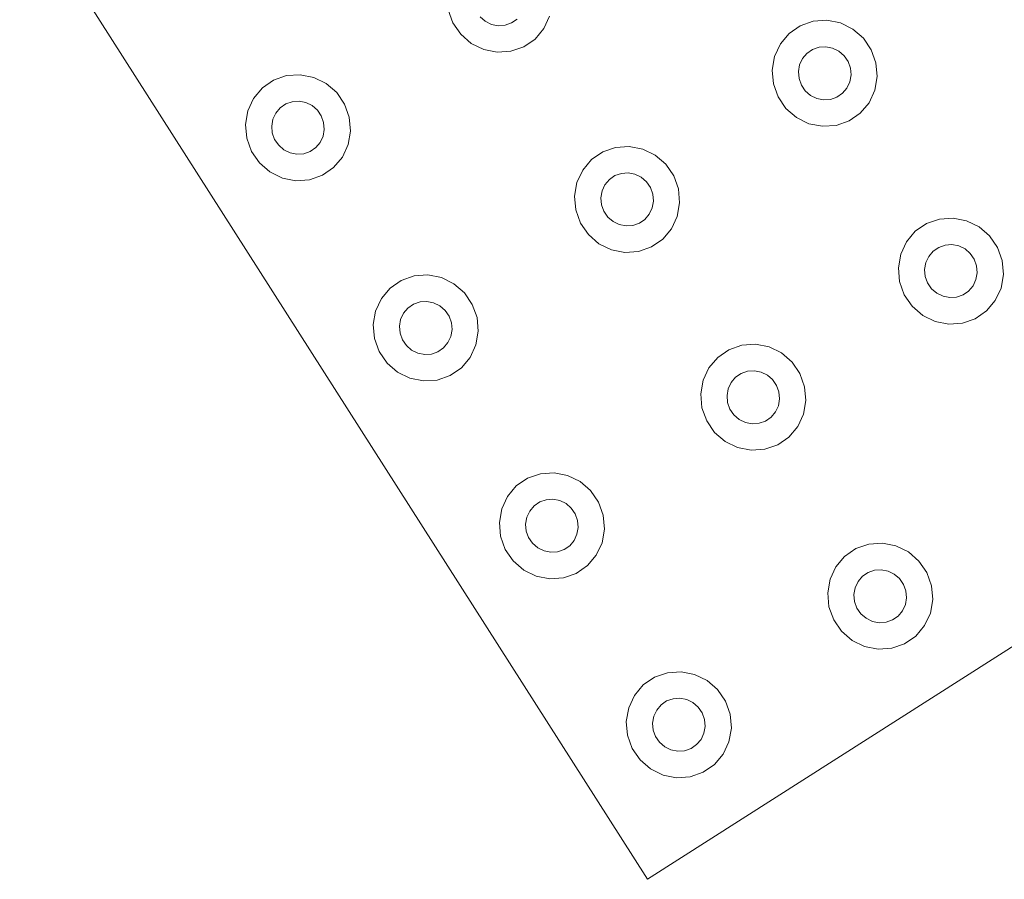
# Model space of a CAD drawing. Extents: x 5066 to 9756, y -2696 to -1109.
# Tile 114 of 248: x 9402.369 to 9402.791, y -2591.809 to -2591.44. Entities that reach past the tile are written whole.
import ezdxf

# ---------------------------------------------------------------- set-up
doc = ezdxf.new("R2010")
doc.units = 0
doc.header["$MEASUREMENT"] = 0
doc.layers.add('IFC-Elemento construtivo genérico-Contorno', color=253, linetype='CONTINUOUS', lineweight=5)

msp = doc.modelspace()

# ---------------------------------------------------------------- linework, layer by layer
at = {"layer": 'IFC-Elemento construtivo genérico-Contorno', "color": 8, "lineweight": 5}
for p, q in [((9402.36945, -2591.38711), (9402.63839, -2591.8086)), ((9402.55296, -2591.43621), (9402.55495, -2591.44183)), ((9402.56663, -2591.43923), (9402.5689, -2591.44118)), ((9402.58015, -2591.4419), (9402.58253, -2591.44024)), ((9402.59394, -2591.44429), (9402.5964, -2591.43896)), ((9402.55495, -2591.44183), (9402.55835, -2591.44675)), ((9402.5689, -2591.44118), (9402.57155, -2591.44249)), ((9402.57155, -2591.44249), (9402.57445, -2591.44306)), ((9402.57445, -2591.44306), (9402.57738, -2591.44286)), ((9402.57738, -2591.44286), (9402.58015, -2591.4419)), ((9402.59019, -2591.44877), (9402.59394, -2591.44429)), ((9402.69902, -2591.4464), (9402.70382, -2591.44309)), ((9402.70382, -2591.44309), (9402.70937, -2591.44116)), ((9402.70937, -2591.44116), (9402.71519, -2591.44076)), ((9402.71519, -2591.44076), (9402.72101, -2591.4419)), ((9402.72101, -2591.4419), (9402.72632, -2591.44451)), ((9402.55835, -2591.44675), (9402.56284, -2591.45066)), ((9402.69527, -2591.45088), (9402.69902, -2591.4464)), ((9402.72632, -2591.44451), (9402.73085, -2591.44841)), ((9402.73085, -2591.44841), (9402.73421, -2591.45334)), ((9402.56284, -2591.45066), (9402.5682, -2591.45327)), ((9402.57984, -2591.454), (9402.58534, -2591.45208)), ((9402.58534, -2591.45208), (9402.59019, -2591.44877)), ((9402.69277, -2591.45621), (9402.69527, -2591.45088)), ((9402.70905, -2591.45327), (9402.71183, -2591.45231)), ((9402.71183, -2591.45231), (9402.71476, -2591.45211)), ((9402.71476, -2591.45211), (9402.71765, -2591.45268)), ((9402.71765, -2591.45268), (9402.7203, -2591.45399)), ((9402.5682, -2591.45327), (9402.57398, -2591.45441)), ((9402.57398, -2591.45441), (9402.57984, -2591.454)), ((9402.69179, -2591.46204), (9402.69277, -2591.45621)), ((9402.70476, -2591.45717), (9402.70663, -2591.45493)), ((9402.70663, -2591.45493), (9402.70905, -2591.45327)), ((9402.7203, -2591.45399), (9402.72257, -2591.45593)), ((9402.72257, -2591.45593), (9402.72425, -2591.4584)), ((9402.73421, -2591.45334), (9402.73624, -2591.45896)), ((9402.70304, -2591.46275), (9402.70351, -2591.45983)), ((9402.70351, -2591.45983), (9402.70476, -2591.45717)), ((9402.72425, -2591.4584), (9402.72527, -2591.46121)), ((9402.72527, -2591.46121), (9402.72554, -2591.46417)), ((9402.73624, -2591.45896), (9402.73679, -2591.46488)), ((9402.4782, -2591.46639), (9402.48374, -2591.46446)), ((9402.48374, -2591.46446), (9402.4896, -2591.46406)), ((9402.4896, -2591.46406), (9402.49538, -2591.4652)), ((9402.49538, -2591.4652), (9402.5007, -2591.46781)), ((9402.69179, -2591.46204), (9402.6923, -2591.46796)), ((9402.70304, -2591.46275), (9402.70327, -2591.46571)), ((9402.72503, -2591.46708), (9402.72554, -2591.46417)), ((9402.73577, -2591.47071), (9402.73679, -2591.46488)), ((9402.46964, -2591.47418), (9402.47339, -2591.4697)), ((9402.47339, -2591.4697), (9402.4782, -2591.46639)), ((9402.5007, -2591.46781), (9402.50523, -2591.47171)), ((9402.6923, -2591.46796), (9402.69433, -2591.47358)), ((9402.70327, -2591.46571), (9402.70429, -2591.46852)), ((9402.70429, -2591.46852), (9402.70597, -2591.47098)), ((9402.72191, -2591.47198), (9402.72378, -2591.46975)), ((9402.72378, -2591.46975), (9402.72503, -2591.46708)), ((9402.50523, -2591.47171), (9402.50863, -2591.47664)), ((9402.69433, -2591.47358), (9402.69769, -2591.4785)), ((9402.70597, -2591.47098), (9402.70823, -2591.47293)), ((9402.70823, -2591.47293), (9402.71093, -2591.47424)), ((9402.71675, -2591.4746), (9402.71948, -2591.47364)), ((9402.71948, -2591.47364), (9402.72191, -2591.47198)), ((9402.73331, -2591.47604), (9402.73577, -2591.47071)), ((9402.46718, -2591.47951), (9402.46964, -2591.47418)), ((9402.48101, -2591.47823), (9402.48343, -2591.47657)), ((9402.48343, -2591.47657), (9402.4862, -2591.47561)), ((9402.4862, -2591.47561), (9402.48913, -2591.47541)), ((9402.48913, -2591.47541), (9402.49202, -2591.47598)), ((9402.49202, -2591.47598), (9402.49468, -2591.47728)), ((9402.49468, -2591.47728), (9402.49695, -2591.47924)), ((9402.50863, -2591.47664), (9402.51062, -2591.48225)), ((9402.71093, -2591.47424), (9402.71382, -2591.47481)), ((9402.71382, -2591.47481), (9402.71675, -2591.4746)), ((9402.72952, -2591.48051), (9402.73331, -2591.47604)), ((9402.46616, -2591.48533), (9402.46718, -2591.47951)), ((9402.47792, -2591.48313), (9402.47913, -2591.48047)), ((9402.47913, -2591.48047), (9402.48101, -2591.47823)), ((9402.49695, -2591.47924), (9402.49863, -2591.4817)), ((9402.49863, -2591.4817), (9402.49964, -2591.4845)), ((9402.51062, -2591.48225), (9402.51116, -2591.48818)), ((9402.69769, -2591.4785), (9402.70222, -2591.4824)), ((9402.70222, -2591.4824), (9402.70753, -2591.48502)), ((9402.72472, -2591.48383), (9402.72952, -2591.48051)), ((9402.46616, -2591.48533), (9402.46667, -2591.49126)), ((9402.47741, -2591.48605), (9402.47792, -2591.48313)), ((9402.47741, -2591.48605), (9402.47765, -2591.48901)), ((9402.49964, -2591.4845), (9402.49991, -2591.48747)), ((9402.70753, -2591.48502), (9402.71335, -2591.48615)), ((9402.71335, -2591.48615), (9402.71921, -2591.48575)), ((9402.71921, -2591.48575), (9402.72472, -2591.48383)), ((9402.47765, -2591.48901), (9402.47866, -2591.49181)), ((9402.49816, -2591.49304), (9402.49941, -2591.49038)), ((9402.49941, -2591.49038), (9402.49991, -2591.48747)), ((9402.51015, -2591.49401), (9402.51116, -2591.48818)), ((9402.46667, -2591.49126), (9402.4687, -2591.49687)), ((9402.47866, -2591.49181), (9402.48038, -2591.49428)), ((9402.48038, -2591.49428), (9402.48261, -2591.49623)), ((9402.49628, -2591.49529), (9402.49816, -2591.49304)), ((9402.50769, -2591.49934), (9402.51015, -2591.49401)), ((9402.62472, -2591.49517), (9402.63058, -2591.49477)), ((9402.63058, -2591.49477), (9402.63636, -2591.49591)), ((9402.4687, -2591.49687), (9402.4721, -2591.5018)), ((9402.48261, -2591.49623), (9402.4853, -2591.49754)), ((9402.4853, -2591.49754), (9402.4882, -2591.49811)), ((9402.4882, -2591.49811), (9402.49113, -2591.4979)), ((9402.49113, -2591.4979), (9402.49386, -2591.49694)), ((9402.49386, -2591.49694), (9402.49628, -2591.49529)), ((9402.61437, -2591.50041), (9402.61921, -2591.4971)), ((9402.61921, -2591.4971), (9402.62472, -2591.49517)), ((9402.63636, -2591.49591), (9402.64171, -2591.49852)), ((9402.64171, -2591.49852), (9402.6462, -2591.50242)), ((9402.4721, -2591.5018), (9402.47659, -2591.50571)), ((9402.5039, -2591.50381), (9402.50769, -2591.49934)), ((9402.61062, -2591.50488), (9402.61437, -2591.50041)), ((9402.6462, -2591.50242), (9402.6496, -2591.50735)), ((9402.47659, -2591.50571), (9402.48195, -2591.50831)), ((9402.49359, -2591.50905), (9402.49909, -2591.50713)), ((9402.49909, -2591.50713), (9402.5039, -2591.50381)), ((9402.60816, -2591.51022), (9402.61062, -2591.50488)), ((9402.62202, -2591.50894), (9402.62441, -2591.50728)), ((9402.62441, -2591.50728), (9402.62718, -2591.50632)), ((9402.62718, -2591.50632), (9402.63011, -2591.50612)), ((9402.63011, -2591.50612), (9402.633, -2591.50669)), ((9402.633, -2591.50669), (9402.63566, -2591.50799)), ((9402.6496, -2591.50735), (9402.65159, -2591.51296)), ((9402.48195, -2591.50831), (9402.48773, -2591.50946)), ((9402.48773, -2591.50946), (9402.49359, -2591.50905)), ((9402.60714, -2591.51604), (9402.60816, -2591.51022)), ((9402.6189, -2591.51384), (9402.62011, -2591.51117)), ((9402.62011, -2591.51117), (9402.62202, -2591.50894)), ((9402.63566, -2591.50799), (9402.63792, -2591.50994)), ((9402.63792, -2591.50994), (9402.6396, -2591.5124)), ((9402.60714, -2591.51604), (9402.60765, -2591.52196)), ((9402.61839, -2591.51675), (9402.6189, -2591.51384)), ((9402.6396, -2591.5124), (9402.64062, -2591.51521)), ((9402.64062, -2591.51521), (9402.64089, -2591.51818)), ((9402.65159, -2591.51296), (9402.65214, -2591.51888)), ((9402.61839, -2591.51675), (9402.61866, -2591.51971)), ((9402.61866, -2591.51971), (9402.61968, -2591.52252)), ((9402.64038, -2591.52109), (9402.64089, -2591.51818)), ((9402.65113, -2591.52471), (9402.65214, -2591.51888)), ((9402.60765, -2591.52196), (9402.60968, -2591.52758)), ((9402.61968, -2591.52252), (9402.62136, -2591.52499)), ((9402.63726, -2591.52599), (9402.63913, -2591.52376)), ((9402.63913, -2591.52376), (9402.64038, -2591.52109)), ((9402.60968, -2591.52758), (9402.61308, -2591.53251)), ((9402.62136, -2591.52499), (9402.62363, -2591.52694)), ((9402.62363, -2591.52694), (9402.62628, -2591.52824)), ((9402.62628, -2591.52824), (9402.62917, -2591.52882)), ((9402.62917, -2591.52882), (9402.6321, -2591.52861)), ((9402.6321, -2591.52861), (9402.63488, -2591.52765)), ((9402.63488, -2591.52765), (9402.63726, -2591.52599)), ((9402.64866, -2591.53005), (9402.65113, -2591.52471)), ((9402.75308, -2591.53111), (9402.75788, -2591.52779)), ((9402.75788, -2591.52779), (9402.76339, -2591.52587)), ((9402.76339, -2591.52587), (9402.76925, -2591.52546)), ((9402.76925, -2591.52546), (9402.77503, -2591.5266)), ((9402.77503, -2591.5266), (9402.78038, -2591.52921)), ((9402.61308, -2591.53251), (9402.61757, -2591.53641)), ((9402.64488, -2591.53452), (9402.64866, -2591.53005)), ((9402.74929, -2591.53558), (9402.75308, -2591.53111)), ((9402.78038, -2591.52921), (9402.78488, -2591.53311)), ((9402.61757, -2591.53641), (9402.62292, -2591.53902)), ((9402.64007, -2591.53783), (9402.64488, -2591.53452)), ((9402.74683, -2591.54091), (9402.74929, -2591.53558)), ((9402.76312, -2591.53798), (9402.76585, -2591.53701)), ((9402.76585, -2591.53701), (9402.76878, -2591.53681)), ((9402.76878, -2591.53681), (9402.77167, -2591.53738)), ((9402.78488, -2591.53311), (9402.78827, -2591.53804)), ((9402.62292, -2591.53902), (9402.6287, -2591.54016)), ((9402.6287, -2591.54016), (9402.63456, -2591.53976)), ((9402.63456, -2591.53976), (9402.64007, -2591.53783)), ((9402.63839, -2591.8086), (9403.05991, -2591.53964)), ((9402.74581, -2591.54674), (9402.74683, -2591.54091)), ((9402.75882, -2591.54187), (9402.7607, -2591.53963)), ((9402.7607, -2591.53963), (9402.76312, -2591.53798)), ((9402.77167, -2591.53738), (9402.77437, -2591.53868)), ((9402.77437, -2591.53868), (9402.77659, -2591.54064)), ((9402.77659, -2591.54064), (9402.77831, -2591.5431)), ((9402.78827, -2591.53804), (9402.7903, -2591.54365)), ((9402.75706, -2591.54745), (9402.75757, -2591.54453)), ((9402.75757, -2591.54453), (9402.75882, -2591.54187)), ((9402.77831, -2591.5431), (9402.77933, -2591.54591)), ((9402.7903, -2591.54365), (9402.79081, -2591.54958)), ((9402.53847, -2591.55022), (9402.54429, -2591.54981)), ((9402.54429, -2591.54981), (9402.55011, -2591.55095)), ((9402.74581, -2591.54674), (9402.74636, -2591.55266)), ((9402.75706, -2591.54745), (9402.75734, -2591.55041)), ((9402.77905, -2591.55178), (9402.77956, -2591.54887)), ((9402.77933, -2591.54591), (9402.77956, -2591.54887)), ((9402.7898, -2591.55541), (9402.79081, -2591.54958)), ((9402.52812, -2591.55546), (9402.53292, -2591.55214)), ((9402.53292, -2591.55214), (9402.53847, -2591.55022)), ((9402.55011, -2591.55095), (9402.55542, -2591.55357)), ((9402.55542, -2591.55357), (9402.55995, -2591.55747)), ((9402.74636, -2591.55266), (9402.74835, -2591.55828)), ((9402.75734, -2591.55041), (9402.75835, -2591.55322)), ((9402.75835, -2591.55322), (9402.76003, -2591.55568)), ((9402.77784, -2591.55445), (9402.77905, -2591.55178)), ((9402.52437, -2591.55993), (9402.52812, -2591.55546)), ((9402.55995, -2591.55747), (9402.56331, -2591.56239)), ((9402.74835, -2591.55828), (9402.75175, -2591.56321)), ((9402.76003, -2591.55568), (9402.7623, -2591.55763)), ((9402.7623, -2591.55763), (9402.76495, -2591.55894)), ((9402.77077, -2591.5593), (9402.77355, -2591.55834)), ((9402.77355, -2591.55834), (9402.77593, -2591.55669)), ((9402.77593, -2591.55669), (9402.77784, -2591.55445)), ((9402.78734, -2591.56074), (9402.7898, -2591.55541)), ((9402.52187, -2591.56526), (9402.52437, -2591.55993)), ((9402.53573, -2591.56398), (9402.53816, -2591.56233)), ((9402.53816, -2591.56233), (9402.54093, -2591.56136)), ((9402.54093, -2591.56136), (9402.54386, -2591.56116)), ((9402.54386, -2591.56116), (9402.54675, -2591.56173)), ((9402.54675, -2591.56173), (9402.54941, -2591.56304)), ((9402.56331, -2591.56239), (9402.56534, -2591.56801)), ((9402.76495, -2591.55894), (9402.76784, -2591.55951)), ((9402.76784, -2591.55951), (9402.77077, -2591.5593)), ((9402.78359, -2591.56521), (9402.78734, -2591.56074)), ((9402.52089, -2591.57109), (9402.52187, -2591.56526)), ((9402.53261, -2591.56889), (9402.53386, -2591.56622)), ((9402.53386, -2591.56622), (9402.53573, -2591.56398)), ((9402.54941, -2591.56304), (9402.55167, -2591.56499)), ((9402.55167, -2591.56499), (9402.55335, -2591.56745)), ((9402.75175, -2591.56321), (9402.75628, -2591.56711)), ((9402.77878, -2591.56853), (9402.78359, -2591.56521)), ((9402.53214, -2591.5718), (9402.53261, -2591.56889)), ((9402.55335, -2591.56745), (9402.55437, -2591.57026)), ((9402.55437, -2591.57026), (9402.55464, -2591.57322)), ((9402.56534, -2591.56801), (9402.56589, -2591.57393)), ((9402.75628, -2591.56711), (9402.76159, -2591.56971)), ((9402.76159, -2591.56971), (9402.76738, -2591.57086)), ((9402.76738, -2591.57086), (9402.77323, -2591.57045)), ((9402.77323, -2591.57045), (9402.77878, -2591.56853)), ((9402.52089, -2591.57109), (9402.5214, -2591.57701)), ((9402.53214, -2591.5718), (9402.53238, -2591.57476)), ((9402.53238, -2591.57476), (9402.53339, -2591.57757)), ((9402.55413, -2591.57613), (9402.55464, -2591.57322)), ((9402.56488, -2591.57976), (9402.56589, -2591.57393)), ((9402.5214, -2591.57701), (9402.52343, -2591.58263)), ((9402.53339, -2591.57757), (9402.53511, -2591.58003)), ((9402.55101, -2591.58104), (9402.55288, -2591.5788)), ((9402.55288, -2591.5788), (9402.55413, -2591.57613)), ((9402.52343, -2591.58263), (9402.52679, -2591.58756)), ((9402.53511, -2591.58003), (9402.53734, -2591.58198)), ((9402.53734, -2591.58198), (9402.54003, -2591.58329)), ((9402.54003, -2591.58329), (9402.54292, -2591.58386)), ((9402.54292, -2591.58386), (9402.54585, -2591.58366)), ((9402.54585, -2591.58366), (9402.54859, -2591.58269)), ((9402.54859, -2591.58269), (9402.55101, -2591.58104)), ((9402.56241, -2591.58509), (9402.56488, -2591.57976)), ((9402.66843, -2591.58511), (9402.67323, -2591.5818)), ((9402.67323, -2591.5818), (9402.67878, -2591.57987)), ((9402.67878, -2591.57987), (9402.6846, -2591.57947)), ((9402.6846, -2591.57947), (9402.69042, -2591.58061)), ((9402.69042, -2591.58061), (9402.69573, -2591.58322)), ((9402.69573, -2591.58322), (9402.70027, -2591.58712)), ((9402.52679, -2591.58756), (9402.53132, -2591.59146)), ((9402.55863, -2591.58957), (9402.56241, -2591.58509)), ((9402.66468, -2591.58959), (9402.66843, -2591.58511)), ((9402.70027, -2591.58712), (9402.70363, -2591.59205)), ((9402.53132, -2591.59146), (9402.53663, -2591.59407)), ((9402.55382, -2591.59288), (9402.55863, -2591.58957)), ((9402.66218, -2591.59492), (9402.66468, -2591.58959)), ((9402.67605, -2591.59364), (9402.67847, -2591.59198)), ((9402.67847, -2591.59198), (9402.68124, -2591.59102)), ((9402.68124, -2591.59102), (9402.68417, -2591.59082)), ((9402.68417, -2591.59082), (9402.68706, -2591.59139)), ((9402.68706, -2591.59139), (9402.68972, -2591.59269)), ((9402.70363, -2591.59205), (9402.70566, -2591.59766)), ((9402.53663, -2591.59407), (9402.54245, -2591.59521)), ((9402.54245, -2591.59521), (9402.54831, -2591.5948)), ((9402.54831, -2591.5948), (9402.55382, -2591.59288)), ((9402.6612, -2591.60074), (9402.66218, -2591.59492)), ((9402.67292, -2591.59854), (9402.67417, -2591.59588)), ((9402.67417, -2591.59588), (9402.67605, -2591.59364)), ((9402.68972, -2591.59269), (9402.69198, -2591.59464)), ((9402.69198, -2591.59464), (9402.69366, -2591.59711)), ((9402.67245, -2591.60146), (9402.67292, -2591.59854)), ((9402.69366, -2591.59711), (9402.69468, -2591.59991)), ((9402.69468, -2591.59991), (9402.69495, -2591.60288)), ((9402.70566, -2591.59766), (9402.7062, -2591.60359)), ((9402.6612, -2591.60074), (9402.66171, -2591.60667)), ((9402.67245, -2591.60146), (9402.67269, -2591.60442)), ((9402.67269, -2591.60442), (9402.6737, -2591.60722)), ((9402.69445, -2591.60579), (9402.69495, -2591.60288)), ((9402.70519, -2591.60941), (9402.7062, -2591.60359)), ((9402.66171, -2591.60667), (9402.66374, -2591.61228)), ((9402.6737, -2591.60722), (9402.67538, -2591.60969)), ((9402.69132, -2591.6107), (9402.6932, -2591.60845)), ((9402.6932, -2591.60845), (9402.69445, -2591.60579)), ((9402.66374, -2591.61228), (9402.6671, -2591.61721)), ((9402.67538, -2591.60969), (9402.67765, -2591.61164)), ((9402.67765, -2591.61164), (9402.68034, -2591.61295)), ((9402.68034, -2591.61295), (9402.68323, -2591.61351)), ((9402.68616, -2591.61331), (9402.6889, -2591.61235)), ((9402.6889, -2591.61235), (9402.69132, -2591.6107)), ((9402.70273, -2591.61475), (9402.70519, -2591.60941)), ((9402.6671, -2591.61721), (9402.67163, -2591.62111)), ((9402.68323, -2591.61351), (9402.68616, -2591.61331)), ((9402.69894, -2591.61922), (9402.70273, -2591.61475)), ((9402.67163, -2591.62111), (9402.67695, -2591.62372)), ((9402.69413, -2591.62253), (9402.69894, -2591.61922)), ((9402.67695, -2591.62372), (9402.68277, -2591.62487)), ((9402.68277, -2591.62487), (9402.68863, -2591.62446)), ((9402.68863, -2591.62446), (9402.69413, -2591.62253)), ((9402.58218, -2591.64016), (9402.58698, -2591.63684)), ((9402.58698, -2591.63684), (9402.59249, -2591.63492)), ((9402.59249, -2591.63492), (9402.59835, -2591.63451)), ((9402.59835, -2591.63451), (9402.60413, -2591.63566)), ((9402.60413, -2591.63566), (9402.60948, -2591.63826)), ((9402.60948, -2591.63826), (9402.61398, -2591.64217)), ((9402.57839, -2591.64463), (9402.58218, -2591.64016)), ((9402.61398, -2591.64217), (9402.61738, -2591.64709)), ((9402.57593, -2591.64996), (9402.57839, -2591.64463)), ((9402.59222, -2591.64703), (9402.59495, -2591.64607)), ((9402.59495, -2591.64607), (9402.59788, -2591.64586)), ((9402.59788, -2591.64586), (9402.60077, -2591.64643)), ((9402.60077, -2591.64643), (9402.60347, -2591.64774)), ((9402.57491, -2591.65579), (9402.57593, -2591.64996)), ((9402.58667, -2591.65359), (9402.58792, -2591.65092)), ((9402.58792, -2591.65092), (9402.5898, -2591.64868)), ((9402.5898, -2591.64868), (9402.59222, -2591.64703)), ((9402.60347, -2591.64774), (9402.6057, -2591.64969)), ((9402.6057, -2591.64969), (9402.60741, -2591.65215)), ((9402.61738, -2591.64709), (9402.61941, -2591.65271)), ((9402.58616, -2591.6565), (9402.58667, -2591.65359)), ((9402.60741, -2591.65215), (9402.60843, -2591.65496)), ((9402.60843, -2591.65496), (9402.60866, -2591.65792)), ((9402.61941, -2591.65271), (9402.61991, -2591.65863)), ((9402.57491, -2591.65579), (9402.57546, -2591.66171)), ((9402.58616, -2591.6565), (9402.58644, -2591.65946)), ((9402.58644, -2591.65946), (9402.58745, -2591.66227)), ((9402.60816, -2591.66084), (9402.60866, -2591.65792)), ((9402.6189, -2591.66446), (9402.61991, -2591.65863)), ((9402.57546, -2591.66171), (9402.57745, -2591.66733)), ((9402.58745, -2591.66227), (9402.58913, -2591.66473)), ((9402.60503, -2591.66574), (9402.60695, -2591.6635)), ((9402.60695, -2591.6635), (9402.60816, -2591.66084)), ((9402.57745, -2591.66733), (9402.58085, -2591.67226)), ((9402.58913, -2591.66473), (9402.5914, -2591.66669)), ((9402.5914, -2591.66669), (9402.59405, -2591.66799)), ((9402.59405, -2591.66799), (9402.59695, -2591.66856)), ((9402.59988, -2591.66836), (9402.60265, -2591.66739)), ((9402.60265, -2591.66739), (9402.60503, -2591.66574)), ((9402.61644, -2591.66979), (9402.6189, -2591.66446)), ((9402.7228, -2591.67031), (9402.72761, -2591.667)), ((9402.72761, -2591.667), (9402.73312, -2591.66508)), ((9402.73312, -2591.66508), (9402.73898, -2591.66467)), ((9402.73898, -2591.66467), (9402.7448, -2591.66581)), ((9402.7448, -2591.66581), (9402.75011, -2591.66842)), ((9402.59695, -2591.66856), (9402.59988, -2591.66836)), ((9402.61269, -2591.67426), (9402.61644, -2591.66979)), ((9402.71905, -2591.67479), (9402.7228, -2591.67031)), ((9402.75011, -2591.66842), (9402.75464, -2591.67233)), ((9402.58085, -2591.67226), (9402.58538, -2591.67616)), ((9402.58538, -2591.67616), (9402.5907, -2591.67877)), ((9402.60788, -2591.67758), (9402.61269, -2591.67426)), ((9402.71655, -2591.68012), (9402.71905, -2591.67479)), ((9402.73284, -2591.67718), (9402.73558, -2591.67622)), ((9402.73558, -2591.67622), (9402.73851, -2591.67602)), ((9402.73851, -2591.67602), (9402.74144, -2591.67659)), ((9402.75464, -2591.67233), (9402.758, -2591.67725)), ((9402.5907, -2591.67877), (9402.59648, -2591.67991)), ((9402.59648, -2591.67991), (9402.60234, -2591.6795)), ((9402.60234, -2591.6795), (9402.60788, -2591.67758)), ((9402.71554, -2591.68595), (9402.71655, -2591.68012)), ((9402.72855, -2591.68108), (9402.73042, -2591.67884)), ((9402.73042, -2591.67884), (9402.73284, -2591.67718)), ((9402.74144, -2591.67659), (9402.74409, -2591.6779)), ((9402.74409, -2591.6779), (9402.74636, -2591.67985)), ((9402.74636, -2591.67985), (9402.74804, -2591.68231)), ((9402.758, -2591.67725), (9402.76003, -2591.68287)), ((9402.72679, -2591.68666), (9402.7273, -2591.68375)), ((9402.7273, -2591.68375), (9402.72855, -2591.68108)), ((9402.74804, -2591.68231), (9402.74905, -2591.68512)), ((9402.76003, -2591.68287), (9402.76054, -2591.68879)), ((9402.71554, -2591.68595), (9402.71609, -2591.69187)), ((9402.72679, -2591.68666), (9402.72706, -2591.68962)), ((9402.74882, -2591.69099), (9402.74929, -2591.68808)), ((9402.74905, -2591.68512), (9402.74929, -2591.68808)), ((9402.75956, -2591.69462), (9402.76054, -2591.68879)), ((9402.71609, -2591.69187), (9402.71812, -2591.69749)), ((9402.72706, -2591.68962), (9402.72808, -2591.69243)), ((9402.72808, -2591.69243), (9402.72976, -2591.69489)), ((9402.74757, -2591.69366), (9402.74882, -2591.69099)), ((9402.71812, -2591.69749), (9402.72148, -2591.70241)), ((9402.72976, -2591.69489), (9402.73202, -2591.69684)), ((9402.73202, -2591.69684), (9402.73468, -2591.69815)), ((9402.74327, -2591.69756), (9402.7457, -2591.6959)), ((9402.7457, -2591.6959), (9402.74757, -2591.69366)), ((9402.75706, -2591.69995), (9402.75956, -2591.69462)), ((9402.73468, -2591.69815), (9402.73761, -2591.69872)), ((9402.73761, -2591.69872), (9402.74054, -2591.69852)), ((9402.74054, -2591.69852), (9402.74327, -2591.69756)), ((9402.75331, -2591.70443), (9402.75706, -2591.69995)), ((9402.72148, -2591.70241), (9402.72601, -2591.70632)), ((9402.74851, -2591.70774), (9402.75331, -2591.70443)), ((9402.72601, -2591.70632), (9402.73132, -2591.70893)), ((9402.73132, -2591.70893), (9402.73714, -2591.71007)), ((9402.73714, -2591.71007), (9402.743, -2591.70967)), ((9402.743, -2591.70967), (9402.74851, -2591.70774)), ((9402.63655, -2591.72536), (9402.64136, -2591.72205)), ((9402.64136, -2591.72205), (9402.64687, -2591.72012)), ((9402.64687, -2591.72012), (9402.65273, -2591.71972)), ((9402.65273, -2591.71972), (9402.65851, -2591.72086)), ((9402.65851, -2591.72086), (9402.66386, -2591.72347)), ((9402.63277, -2591.72984), (9402.63655, -2591.72536)), ((9402.66386, -2591.72347), (9402.66835, -2591.72737)), ((9402.6303, -2591.73517), (9402.63277, -2591.72984)), ((9402.64655, -2591.73223), (9402.64933, -2591.73127)), ((9402.64933, -2591.73127), (9402.65226, -2591.73107)), ((9402.65226, -2591.73107), (9402.65515, -2591.73164)), ((9402.66835, -2591.72737), (9402.67175, -2591.7323)), ((9402.62929, -2591.74099), (9402.6303, -2591.73517)), ((9402.6423, -2591.73612), (9402.64417, -2591.73389)), ((9402.64417, -2591.73389), (9402.64655, -2591.73223)), ((9402.65515, -2591.73164), (9402.65784, -2591.73294)), ((9402.65784, -2591.73294), (9402.66007, -2591.73489)), ((9402.66007, -2591.73489), (9402.66179, -2591.73736)), ((9402.67175, -2591.7323), (9402.67378, -2591.73792)), ((9402.64054, -2591.74171), (9402.64105, -2591.73879)), ((9402.64105, -2591.73879), (9402.6423, -2591.73612)), ((9402.66179, -2591.73736), (9402.66277, -2591.74016)), ((9402.67378, -2591.73792), (9402.67429, -2591.74384)), ((9402.62929, -2591.74099), (9402.62984, -2591.74692)), ((9402.64054, -2591.74171), (9402.64081, -2591.74467)), ((9402.66253, -2591.74604), (9402.66304, -2591.74313)), ((9402.66277, -2591.74016), (9402.66304, -2591.74313)), ((9402.67327, -2591.74967), (9402.67429, -2591.74384)), ((9402.62984, -2591.74692), (9402.63183, -2591.75254)), ((9402.64081, -2591.74467), (9402.64183, -2591.74748)), ((9402.64183, -2591.74748), (9402.64351, -2591.74994)), ((9402.66132, -2591.74871), (9402.66253, -2591.74604)), ((9402.64351, -2591.74994), (9402.64577, -2591.75189)), ((9402.64577, -2591.75189), (9402.64843, -2591.7532)), ((9402.65702, -2591.7526), (9402.65941, -2591.75094)), ((9402.65941, -2591.75094), (9402.66132, -2591.74871)), ((9402.67081, -2591.755), (9402.67327, -2591.74967)), ((9402.63183, -2591.75254), (9402.63523, -2591.75746)), ((9402.64843, -2591.7532), (9402.65132, -2591.75377)), ((9402.65132, -2591.75377), (9402.65425, -2591.75356)), ((9402.65425, -2591.75356), (9402.65702, -2591.7526)), ((9402.66706, -2591.75947), (9402.67081, -2591.755)), ((9402.63523, -2591.75746), (9402.63972, -2591.76136)), ((9402.66226, -2591.76279), (9402.66706, -2591.75947)), ((9402.63972, -2591.76136), (9402.64507, -2591.76397)), ((9402.64507, -2591.76397), (9402.65085, -2591.76511)), ((9402.65085, -2591.76511), (9402.65671, -2591.76471)), ((9402.65671, -2591.76471), (9402.66226, -2591.76279))]:
    msp.add_line(p, q, dxfattribs=at)

doc.saveas('drawing.dxf')
